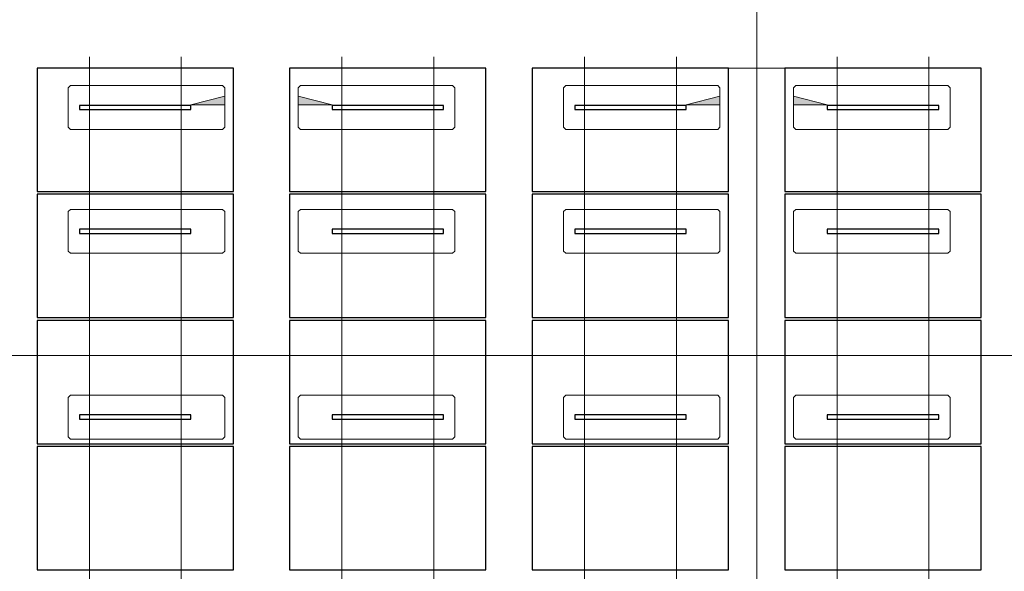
# Model space of a CAD drawing. Extents: x -720 to 300, y 62 to 1112.
# Tile 4 of 50: x -585 to -410, y 347 to 445. Entities that reach past the tile are written whole.
import ezdxf
from ezdxf.lldxf.tags import DXFTag

# ---------------------------------------------------------------- set-up
doc = ezdxf.new("R2010")
doc.units = 0
doc.layers.get('0').update_dxf_attribs({"lineweight": 13})
for name, color, linetype, lineweight in [('3_Solarbase', 7, 'Continuous', 25), ('70 -71 Achsen- 1 Gebäudeachsen', 7, 'STRICHPUNKT2-A06DNB31MF', 18), ('ModuleHighPointMark', 7, 'Continuous', 25)]:
    doc.layers.add(name, color=color, linetype=linetype, lineweight=lineweight)
doc.layers.add('E_ST_Tragsystem', color=7, linetype='Continuous', lineweight=18, true_color=0x006666)
doc.layers.add('Modules', color=7, linetype='Continuous', lineweight=25, true_color=0xffa500)
tags = doc.linetypes.add('STRICHPUNKT2-A06DNB31MF', pattern=[12.7, 6.35, -3.175, 0, -3.175]).pattern_tags.tags
tags[10:11] = [DXFTag(74, 4), DXFTag(75, 0), DXFTag(340, '0'), DXFTag(46, 0.0), DXFTag(50, 0.0), DXFTag(44, 0.0), DXFTag(45, 0.0)]
tags[8:9] = [DXFTag(74, 4), DXFTag(75, 0), DXFTag(340, '0'), DXFTag(46, 0.0), DXFTag(50, 0.0), DXFTag(44, 0.0), DXFTag(45, 0.0)]
tags[6:7] = [DXFTag(74, 4), DXFTag(75, 0), DXFTag(340, '0'), DXFTag(46, 0.0), DXFTag(50, 0.0), DXFTag(44, 0.0), DXFTag(45, 0.0)]
tags[4:5] = [DXFTag(74, 4), DXFTag(75, 0), DXFTag(340, '0'), DXFTag(46, 0.0), DXFTag(50, 0.0), DXFTag(44, 0.0), DXFTag(45, 0.0)]

# ---------------------------------------------------------------- blocks, each defined once
blk = doc.blocks.new('Referenz-A06DNB32MF')
at = {"layer": '70 -71 Achsen- 1 Gebäudeachsen', "color": 0, "linetype": 'STRICHPUNKT2-A06DNB31MF', "ltscale": 0.18}
for p, q in [((-454.35, 1084.85), (-454.35, 85.41)), ((-682.36, 384.91), (76.35, 384.91))]:
    blk.add_line(p, q, dxfattribs=at)
blk = doc.blocks.new('Blockreferenz-A06DNBRSMF')
at = {"layer": '3_Solarbase', "color": 0}
for p, q in [((-466.9, 374.35), (-486.7, 374.35)), ((-486.7, 374.35), (-486.7, 373.59)), ((-466.9, 373.59), (-466.9, 374.35)), ((-486.7, 373.59), (-466.9, 373.59))]:
    blk.add_line(p, q, dxfattribs=at)
blk = doc.blocks.new('Blockreferenz-A06DNBRYMF')
at = {"layer": '3_Solarbase', "color": 0}
for p, q in [((-510, 407.35), (-529.8, 407.35)), ((-529.8, 407.35), (-529.8, 406.59)), ((-529.8, 406.59), (-510, 406.59)), ((-510, 406.59), (-510, 407.35))]:
    blk.add_line(p, q, dxfattribs=at)
blk = doc.blocks.new('Blockreferenz-A06DNBS0MF')
at = {"layer": '3_Solarbase', "color": 0}
for p, q in [((-554.86, 374.35), (-574.66, 374.35)), ((-574.66, 374.35), (-574.66, 373.59)), ((-554.86, 373.59), (-554.86, 374.35)), ((-574.66, 373.59), (-554.86, 373.59))]:
    blk.add_line(p, q, dxfattribs=at)
blk = doc.blocks.new('Blockreferenz-A06DNBS2MF')
at = {"layer": '3_Solarbase', "color": 0}
for p, q in [((-466.9, 429.35), (-486.7, 429.35)), ((-486.7, 429.35), (-486.7, 428.59)), ((-486.7, 428.59), (-466.9, 428.59)), ((-466.9, 428.59), (-466.9, 429.35))]:
    blk.add_line(p, q, dxfattribs=at)
blk = doc.blocks.new('Blockreferenz-A06DNBS4MF')
at = {"layer": '3_Solarbase', "color": 0}
for p, q in [((-554.86, 407.35), (-574.66, 407.35)), ((-574.66, 407.35), (-574.66, 406.59)), ((-574.66, 406.59), (-554.86, 406.59)), ((-554.86, 406.59), (-554.86, 407.35))]:
    blk.add_line(p, q, dxfattribs=at)
blk = doc.blocks.new('Blockreferenz-A06DNBSAMF')
at = {"layer": '3_Solarbase', "color": 0}
for p, q in [((-422.04, 407.35), (-441.84, 407.35)), ((-441.84, 407.35), (-441.84, 406.59)), ((-441.84, 406.59), (-422.04, 406.59)), ((-422.04, 406.59), (-422.04, 407.35))]:
    blk.add_line(p, q, dxfattribs=at)
blk = doc.blocks.new('Blockreferenz-A06DNBSCMF')
at = {"layer": '3_Solarbase', "color": 0}
for p, q in [((-510, 407.35), (-529.8, 407.35)), ((-529.8, 407.35), (-529.8, 406.59)), ((-529.8, 406.59), (-510, 406.59)), ((-510, 406.59), (-510, 407.35))]:
    blk.add_line(p, q, dxfattribs=at)
blk = doc.blocks.new('Blockreferenz-A06DNBSGMF')
at = {"layer": '3_Solarbase', "color": 0}
for p, q in [((-466.9, 407.35), (-486.7, 407.35)), ((-486.7, 407.35), (-486.7, 406.59)), ((-486.7, 406.59), (-466.9, 406.59)), ((-466.9, 406.59), (-466.9, 407.35))]:
    blk.add_line(p, q, dxfattribs=at)
blk = doc.blocks.new('Blockreferenz-A06DNBSKMF')
at = {"layer": '3_Solarbase', "color": 0}
for p, q in [((-554.86, 429.35), (-574.66, 429.35)), ((-574.66, 429.35), (-574.66, 428.59)), ((-574.66, 428.59), (-554.86, 428.59)), ((-554.86, 428.59), (-554.86, 429.35))]:
    blk.add_line(p, q, dxfattribs=at)
blk = doc.blocks.new('Blockreferenz-A06DNBSMMF')
at = {"layer": '3_Solarbase', "color": 0}
for p, q in [((-466.9, 374.35), (-486.7, 374.35)), ((-486.7, 374.35), (-486.7, 373.59)), ((-466.9, 373.59), (-466.9, 374.35)), ((-486.7, 373.59), (-466.9, 373.59))]:
    blk.add_line(p, q, dxfattribs=at)
blk = doc.blocks.new('Blockreferenz-A06DNBSQMF')
at = {"layer": '3_Solarbase', "color": 0}
for p, q in [((-466.9, 429.35), (-486.7, 429.35)), ((-486.7, 429.35), (-486.7, 428.59)), ((-486.7, 428.59), (-466.9, 428.59)), ((-466.9, 428.59), (-466.9, 429.35))]:
    blk.add_line(p, q, dxfattribs=at)
blk = doc.blocks.new('Blockreferenz-A06DNBSSMF')
at = {"layer": '3_Solarbase', "color": 0}
for p, q in [((-422.04, 429.35), (-441.84, 429.35)), ((-441.84, 429.35), (-441.84, 428.59)), ((-441.84, 428.59), (-422.04, 428.59)), ((-422.04, 428.59), (-422.04, 429.35))]:
    blk.add_line(p, q, dxfattribs=at)
blk = doc.blocks.new('Blockreferenz-A06DNBSWMF')
at = {"layer": '3_Solarbase', "color": 0}
for p, q in [((-422.04, 374.35), (-441.84, 374.35)), ((-441.84, 374.35), (-441.84, 373.59)), ((-422.04, 373.59), (-422.04, 374.35)), ((-441.84, 373.59), (-422.04, 373.59))]:
    blk.add_line(p, q, dxfattribs=at)
blk = doc.blocks.new('Blockreferenz-A06DNBT0MF')
at = {"layer": 'ModuleHighPointMark', "color": 16, "lineweight": 0, "true_color": 0x6c0000}
for p, q in [((-548.86, 430.97), (-554.86, 429.47)), ((-548.86, 429.47), (-548.86, 430.97)), ((-554.86, 429.47), (-548.86, 429.47))]:
    blk.add_line(p, q, dxfattribs=at)
at = {"layer": 'ModuleHighPointMark', "color": 40, "linetype": 'ByBlock', "ltscale": 0.25, "true_color": 0xffa600}
blk.add_solid([(-548.86, 429.47), (-554.86, 429.47), (-548.86, 430.97)], dxfattribs=at)
blk = doc.blocks.new('Blockreferenz-A06DNBT2MF')
at = {"layer": 'ModuleHighPointMark', "color": 16, "lineweight": 0, "true_color": 0x6c0000}
for p, q in [((-535.8, 429.47), (-535.8, 430.97)), ((-535.8, 430.97), (-529.8, 429.47)), ((-529.8, 429.47), (-535.8, 429.47))]:
    blk.add_line(p, q, dxfattribs=at)
at = {"layer": 'ModuleHighPointMark', "color": 40, "linetype": 'ByBlock', "ltscale": 0.25, "true_color": 0xffa600}
blk.add_solid([(-535.8, 429.47), (-535.8, 430.97), (-529.8, 429.47)], dxfattribs=at)
blk = doc.blocks.new('Blockreferenz-A06DNBT4MF')
at = {"layer": '3_Solarbase', "color": 0}
for p, q in [((-422.04, 407.35), (-441.84, 407.35)), ((-441.84, 407.35), (-441.84, 406.59)), ((-441.84, 406.59), (-422.04, 406.59)), ((-422.04, 406.59), (-422.04, 407.35))]:
    blk.add_line(p, q, dxfattribs=at)
blk = doc.blocks.new('Blockreferenz-A06DNBT6MF')
at = {"layer": '3_Solarbase', "color": 0}
for p, q in [((-422.04, 429.35), (-441.84, 429.35)), ((-441.84, 429.35), (-441.84, 428.59)), ((-441.84, 428.59), (-422.04, 428.59)), ((-422.04, 428.59), (-422.04, 429.35))]:
    blk.add_line(p, q, dxfattribs=at)
blk = doc.blocks.new('Blockreferenz-A06DNBT8MF')
at = {"layer": 'ModuleHighPointMark', "color": 16, "lineweight": 0, "true_color": 0x6c0000}
for p, q in [((-460.9, 430.97), (-466.9, 429.47)), ((-460.9, 429.47), (-460.9, 430.97)), ((-466.9, 429.47), (-460.9, 429.47))]:
    blk.add_line(p, q, dxfattribs=at)
at = {"layer": 'ModuleHighPointMark', "color": 40, "linetype": 'ByBlock', "ltscale": 0.25, "true_color": 0xffa600}
blk.add_solid([(-460.9, 429.47), (-466.9, 429.47), (-460.9, 430.97)], dxfattribs=at)
blk = doc.blocks.new('Blockreferenz-A06DNBTAMF')
at = {"layer": 'ModuleHighPointMark', "color": 16, "lineweight": 0, "true_color": 0x6c0000}
for p, q in [((-447.84, 429.47), (-447.84, 430.97)), ((-447.84, 430.97), (-441.84, 429.47)), ((-441.84, 429.47), (-447.84, 429.47))]:
    blk.add_line(p, q, dxfattribs=at)
at = {"layer": 'ModuleHighPointMark', "color": 40, "linetype": 'ByBlock', "ltscale": 0.25, "true_color": 0xffa600}
blk.add_solid([(-447.84, 429.47), (-447.84, 430.97), (-441.84, 429.47)], dxfattribs=at)
blk = doc.blocks.new('Blockreferenz-A06DNBTEMF')
at = {"color": 96, "lineweight": -2, "true_color": 0x008000}
for p, q in [((-576.65, 377.47), (-576.25, 377.87)), ((-576.25, 377.87), (-549.25, 377.87)), ((-549.25, 377.87), (-548.85, 377.47)), ((-576.65, 370.47), (-576.65, 377.47)), ((-548.85, 377.47), (-548.85, 370.47)), ((-576.25, 370.07), (-576.65, 370.47)), ((-549.25, 370.07), (-576.25, 370.07)), ((-548.85, 370.47), (-549.25, 370.07))]:
    blk.add_line(p, q, dxfattribs=at)
blk = doc.blocks.new('Blockreferenz-A06DNBTGMF')
at = {"color": 96, "lineweight": -2, "true_color": 0x008000}
for p, q in [((-576.65, 432.47), (-576.25, 432.87)), ((-576.65, 425.47), (-576.65, 432.47)), ((-576.25, 432.87), (-549.25, 432.87)), ((-549.25, 432.87), (-548.85, 432.47)), ((-548.85, 432.47), (-548.85, 425.47)), ((-576.25, 425.07), (-576.65, 425.47)), ((-549.25, 425.07), (-576.25, 425.07)), ((-548.85, 425.47), (-549.25, 425.07))]:
    blk.add_line(p, q, dxfattribs=at)
blk = doc.blocks.new('Blockreferenz-A06DNBTOMF')
at = {"layer": 'Modules'}
for p, q in [((-414.51, 413.57), (-449.37, 413.57)), ((-449.37, 413.57), (-449.37, 391.65)), ((-414.51, 391.65), (-414.51, 413.57)), ((-449.37, 391.65), (-414.51, 391.65))]:
    blk.add_line(p, q, dxfattribs=at)
blk = doc.blocks.new('Blockreferenz-A06DNBTQMF')
at = {"layer": 'Modules'}
for p, q in [((-547.33, 391.15), (-582.19, 391.15)), ((-582.19, 391.15), (-582.19, 369.23)), ((-547.33, 369.23), (-547.33, 391.15)), ((-582.19, 369.23), (-547.33, 369.23))]:
    blk.add_line(p, q, dxfattribs=at)
blk = doc.blocks.new('Blockreferenz-A06DNBTSMF')
at = {"layer": 'Modules'}
for p, q in [((-414.51, 435.99), (-449.37, 435.99)), ((-449.37, 435.99), (-449.37, 414.07)), ((-414.51, 414.07), (-414.51, 435.99)), ((-449.37, 414.07), (-414.51, 414.07))]:
    blk.add_line(p, q, dxfattribs=at)
blk = doc.blocks.new('Blockreferenz-A06DNBTUMF')
at = {"layer": '3_Solarbase', "color": 0}
for p, q in [((-554.86, 407.35), (-574.66, 407.35)), ((-574.66, 407.35), (-574.66, 406.59)), ((-574.66, 406.59), (-554.86, 406.59)), ((-554.86, 406.59), (-554.86, 407.35))]:
    blk.add_line(p, q, dxfattribs=at)
blk = doc.blocks.new('Blockreferenz-A06DNBTWMF')
at = {"layer": 'Modules'}
for p, q in [((-459.37, 435.99), (-494.23, 435.99)), ((-494.23, 435.99), (-494.23, 414.07)), ((-459.37, 414.07), (-459.37, 435.99)), ((-494.23, 414.07), (-459.37, 414.07))]:
    blk.add_line(p, q, dxfattribs=at)
blk = doc.blocks.new('Blockreferenz-A06DNBTYMF')
at = {"layer": 'Modules'}
for p, q in [((-414.51, 391.15), (-449.37, 391.15)), ((-449.37, 391.15), (-449.37, 369.23)), ((-414.51, 369.23), (-414.51, 391.15)), ((-449.37, 369.23), (-414.51, 369.23))]:
    blk.add_line(p, q, dxfattribs=at)
blk = doc.blocks.new('Blockreferenz-A06DNBU0MF')
at = {"layer": 'Modules'}
for p, q in [((-459.37, 413.57), (-494.23, 413.57)), ((-494.23, 413.57), (-494.23, 391.65)), ((-459.37, 391.65), (-459.37, 413.57)), ((-494.23, 391.65), (-459.37, 391.65))]:
    blk.add_line(p, q, dxfattribs=at)
blk = doc.blocks.new('Blockreferenz-A06DNBU4MF')
at = {"layer": 'Modules'}
for p, q in [((-502.47, 368.73), (-537.33, 368.73)), ((-537.33, 368.73), (-537.33, 346.81)), ((-502.47, 346.81), (-502.47, 368.73)), ((-537.33, 346.81), (-502.47, 346.81))]:
    blk.add_line(p, q, dxfattribs=at)
blk = doc.blocks.new('Blockreferenz-A06DNBU8MF')
at = {"layer": 'Modules'}
for p, q in [((-547.33, 413.57), (-582.19, 413.57)), ((-582.19, 413.57), (-582.19, 391.65)), ((-547.33, 391.65), (-547.33, 413.57)), ((-582.19, 391.65), (-547.33, 391.65))]:
    blk.add_line(p, q, dxfattribs=at)
blk = doc.blocks.new('Blockreferenz-A06DNBUCMF')
at = {"color": 96, "lineweight": -2, "true_color": 0x008000}
for p, q in [((-576.65, 410.47), (-576.25, 410.87)), ((-576.65, 403.47), (-576.65, 410.47)), ((-576.25, 410.87), (-549.25, 410.87)), ((-549.25, 410.87), (-548.85, 410.47)), ((-548.85, 410.47), (-548.85, 403.47)), ((-576.25, 403.07), (-576.65, 403.47)), ((-549.25, 403.07), (-576.25, 403.07)), ((-548.85, 403.47), (-549.25, 403.07))]:
    blk.add_line(p, q, dxfattribs=at)
blk = doc.blocks.new('Blockreferenz-A06DNBUEMF')
at = {"layer": 'Modules'}
for p, q in [((-502.47, 391.15), (-537.33, 391.15)), ((-537.33, 391.15), (-537.33, 369.23)), ((-502.47, 369.23), (-502.47, 391.15)), ((-537.33, 369.23), (-502.47, 369.23))]:
    blk.add_line(p, q, dxfattribs=at)
blk = doc.blocks.new('Blockreferenz-A06DNBUKMF')
at = {"layer": 'Modules'}
for p, q in [((-502.47, 413.57), (-537.33, 413.57)), ((-537.33, 413.57), (-537.33, 391.65)), ((-502.47, 391.65), (-502.47, 413.57)), ((-537.33, 391.65), (-502.47, 391.65))]:
    blk.add_line(p, q, dxfattribs=at)
blk = doc.blocks.new('Blockreferenz-A06DNBUMMF')
at = {"color": 96, "lineweight": -2, "true_color": 0x008000}
for p, q in [((-535.79, 410.47), (-535.39, 410.87)), ((-535.79, 403.47), (-535.79, 410.47)), ((-535.39, 410.87), (-508.39, 410.87)), ((-508.39, 410.87), (-507.99, 410.47)), ((-507.99, 410.47), (-507.99, 403.47)), ((-535.39, 403.07), (-535.79, 403.47)), ((-508.39, 403.07), (-535.39, 403.07)), ((-507.99, 403.47), (-508.39, 403.07))]:
    blk.add_line(p, q, dxfattribs=at)
blk = doc.blocks.new('Blockreferenz-A06DNBUOMF')
at = {"color": 96, "lineweight": -2, "true_color": 0x008000}
for p, q in [((-535.79, 377.47), (-535.39, 377.87)), ((-535.39, 377.87), (-508.39, 377.87)), ((-508.39, 377.87), (-507.99, 377.47)), ((-535.79, 370.47), (-535.79, 377.47)), ((-507.99, 377.47), (-507.99, 370.47)), ((-535.39, 370.07), (-535.79, 370.47)), ((-508.39, 370.07), (-535.39, 370.07)), ((-507.99, 370.47), (-508.39, 370.07))]:
    blk.add_line(p, q, dxfattribs=at)
blk = doc.blocks.new('Blockreferenz-A06DNBUQMF')
at = {"color": 96, "lineweight": -2, "true_color": 0x008000}
for p, q in [((-535.79, 432.47), (-535.39, 432.87)), ((-535.79, 425.47), (-535.79, 432.47)), ((-535.39, 432.87), (-508.39, 432.87)), ((-508.39, 432.87), (-507.99, 432.47)), ((-507.99, 432.47), (-507.99, 425.47)), ((-535.39, 425.07), (-535.79, 425.47)), ((-508.39, 425.07), (-535.39, 425.07)), ((-507.99, 425.47), (-508.39, 425.07))]:
    blk.add_line(p, q, dxfattribs=at)
blk = doc.blocks.new('Blockreferenz-A06DNBUSMF')
at = {"layer": 'Modules'}
for p, q in [((-547.33, 368.73), (-582.19, 368.73)), ((-582.19, 368.73), (-582.19, 346.81)), ((-547.33, 346.81), (-547.33, 368.73)), ((-582.19, 346.81), (-547.33, 346.81))]:
    blk.add_line(p, q, dxfattribs=at)
blk = doc.blocks.new('Blockreferenz-A06DNBUWMF')
at = {"layer": 'Modules'}
for p, q in [((-547.33, 435.99), (-582.19, 435.99)), ((-582.19, 435.99), (-582.19, 414.07)), ((-547.33, 414.07), (-547.33, 435.99)), ((-582.19, 414.07), (-547.33, 414.07))]:
    blk.add_line(p, q, dxfattribs=at)
blk = doc.blocks.new('Blockreferenz-A06DNBUYMF')
at = {"color": 96, "lineweight": -2, "true_color": 0x008000}
for p, q in [((-488.69, 377.47), (-488.29, 377.87)), ((-488.29, 377.87), (-461.29, 377.87)), ((-461.29, 377.87), (-460.89, 377.47)), ((-488.69, 370.47), (-488.69, 377.47)), ((-460.89, 377.47), (-460.89, 370.47)), ((-488.29, 370.07), (-488.69, 370.47)), ((-461.29, 370.07), (-488.29, 370.07)), ((-460.89, 370.47), (-461.29, 370.07))]:
    blk.add_line(p, q, dxfattribs=at)
blk = doc.blocks.new('Blockreferenz-A06DNBV0MF')
at = {"color": 96, "lineweight": -2, "true_color": 0x008000}
for p, q in [((-488.69, 410.47), (-488.29, 410.87)), ((-488.69, 403.47), (-488.69, 410.47)), ((-488.29, 410.87), (-461.29, 410.87)), ((-461.29, 410.87), (-460.89, 410.47)), ((-460.89, 410.47), (-460.89, 403.47)), ((-488.29, 403.07), (-488.69, 403.47)), ((-461.29, 403.07), (-488.29, 403.07)), ((-460.89, 403.47), (-461.29, 403.07))]:
    blk.add_line(p, q, dxfattribs=at)
blk = doc.blocks.new('Blockreferenz-A06DNBV4MF')
at = {"color": 96, "lineweight": -2, "true_color": 0x008000}
for p, q in [((-488.69, 432.47), (-488.29, 432.87)), ((-488.69, 425.47), (-488.69, 432.47)), ((-488.29, 432.87), (-461.29, 432.87)), ((-461.29, 432.87), (-460.89, 432.47)), ((-460.89, 432.47), (-460.89, 425.47)), ((-488.29, 425.07), (-488.69, 425.47)), ((-461.29, 425.07), (-488.29, 425.07)), ((-460.89, 425.47), (-461.29, 425.07))]:
    blk.add_line(p, q, dxfattribs=at)
blk = doc.blocks.new('Blockreferenz-A06DNBV6MF')
at = {"layer": 'Modules'}
for p, q in [((-502.47, 435.99), (-537.33, 435.99)), ((-537.33, 435.99), (-537.33, 414.07)), ((-502.47, 414.07), (-502.47, 435.99)), ((-537.33, 414.07), (-502.47, 414.07))]:
    blk.add_line(p, q, dxfattribs=at)
blk = doc.blocks.new('Blockreferenz-A06DNBVGMF')
at = {"layer": 'Modules'}
for p, q in [((-459.37, 368.73), (-494.23, 368.73)), ((-494.23, 368.73), (-494.23, 346.81)), ((-459.37, 346.81), (-459.37, 368.73)), ((-494.23, 346.81), (-459.37, 346.81))]:
    blk.add_line(p, q, dxfattribs=at)
blk = doc.blocks.new('Blockreferenz-A06DNBVIMF')
at = {"color": 96, "lineweight": -2, "true_color": 0x008000}
for p, q in [((-447.83, 377.47), (-447.43, 377.87)), ((-447.43, 377.87), (-420.43, 377.87)), ((-420.43, 377.87), (-420.03, 377.47)), ((-447.83, 370.47), (-447.83, 377.47)), ((-420.03, 377.47), (-420.03, 370.47)), ((-447.43, 370.07), (-447.83, 370.47)), ((-420.43, 370.07), (-447.43, 370.07)), ((-420.03, 370.47), (-420.43, 370.07))]:
    blk.add_line(p, q, dxfattribs=at)
blk = doc.blocks.new('Blockreferenz-A06DNBVKMF')
at = {"layer": 'Modules'}
for p, q in [((-459.37, 391.15), (-494.23, 391.15)), ((-494.23, 391.15), (-494.23, 369.23)), ((-459.37, 369.23), (-459.37, 391.15)), ((-494.23, 369.23), (-459.37, 369.23))]:
    blk.add_line(p, q, dxfattribs=at)
blk = doc.blocks.new('Blockreferenz-A06DNBVQMF')
at = {"color": 96, "lineweight": -2, "true_color": 0x008000}
for p, q in [((-447.83, 410.47), (-447.43, 410.87)), ((-447.83, 403.47), (-447.83, 410.47)), ((-447.43, 410.87), (-420.43, 410.87)), ((-420.43, 410.87), (-420.03, 410.47)), ((-420.03, 410.47), (-420.03, 403.47)), ((-447.43, 403.07), (-447.83, 403.47)), ((-420.43, 403.07), (-447.43, 403.07)), ((-420.03, 403.47), (-420.43, 403.07))]:
    blk.add_line(p, q, dxfattribs=at)
blk = doc.blocks.new('Blockreferenz-A06DNBVSMF')
at = {"layer": '3_Solarbase', "color": 0}
for p, q in [((-510, 374.35), (-529.8, 374.35)), ((-529.8, 374.35), (-529.8, 373.59)), ((-510, 373.59), (-510, 374.35)), ((-529.8, 373.59), (-510, 373.59))]:
    blk.add_line(p, q, dxfattribs=at)
blk = doc.blocks.new('Blockreferenz-A06DNBVUMF')
at = {"color": 96, "lineweight": -2, "true_color": 0x008000}
for p, q in [((-447.83, 432.47), (-447.43, 432.87)), ((-447.83, 425.47), (-447.83, 432.47)), ((-447.43, 432.87), (-420.43, 432.87)), ((-420.43, 432.87), (-420.03, 432.47)), ((-420.03, 432.47), (-420.03, 425.47)), ((-447.43, 425.07), (-447.83, 425.47)), ((-420.43, 425.07), (-447.43, 425.07)), ((-420.03, 425.47), (-420.43, 425.07))]:
    blk.add_line(p, q, dxfattribs=at)
blk = doc.blocks.new('Blockreferenz-A06DNBVYMF')
at = {"layer": '3_Solarbase', "color": 0}
for p, q in [((-510, 429.35), (-529.8, 429.35)), ((-529.8, 429.35), (-529.8, 428.59)), ((-529.8, 428.59), (-510, 428.59)), ((-510, 428.59), (-510, 429.35))]:
    blk.add_line(p, q, dxfattribs=at)
blk = doc.blocks.new('Blockreferenz-A06DNBW0MF')
at = {"layer": 'Modules'}
for p, q in [((-414.51, 368.73), (-449.37, 368.73)), ((-449.37, 368.73), (-449.37, 346.81)), ((-414.51, 346.81), (-414.51, 368.73)), ((-449.37, 346.81), (-414.51, 346.81))]:
    blk.add_line(p, q, dxfattribs=at)
blk = doc.blocks.new('Blockreferenz-A06DNBW4MF')
at = {"layer": '3_Solarbase', "color": 0}
for p, q in [((-466.9, 407.35), (-486.7, 407.35)), ((-486.7, 407.35), (-486.7, 406.59)), ((-486.7, 406.59), (-466.9, 406.59)), ((-466.9, 406.59), (-466.9, 407.35))]:
    blk.add_line(p, q, dxfattribs=at)
blk = doc.blocks.new('Blockreferenz-A06DNBW8MF')
at = {"layer": '3_Solarbase', "color": 0}
for p, q in [((-554.86, 374.35), (-574.66, 374.35)), ((-574.66, 374.35), (-574.66, 373.59)), ((-554.86, 373.59), (-554.86, 374.35)), ((-574.66, 373.59), (-554.86, 373.59))]:
    blk.add_line(p, q, dxfattribs=at)
blk = doc.blocks.new('Blockreferenz-A06DNBWAMF')
at = {"layer": '3_Solarbase', "color": 0}
for p, q in [((-554.86, 429.35), (-574.66, 429.35)), ((-574.66, 429.35), (-574.66, 428.59)), ((-574.66, 428.59), (-554.86, 428.59)), ((-554.86, 428.59), (-554.86, 429.35))]:
    blk.add_line(p, q, dxfattribs=at)
blk = doc.blocks.new('Blockreferenz-A06DNBWCMF')
at = {"layer": '3_Solarbase', "color": 0}
for p, q in [((-510, 429.35), (-529.8, 429.35)), ((-529.8, 429.35), (-529.8, 428.59)), ((-529.8, 428.59), (-510, 428.59)), ((-510, 428.59), (-510, 429.35))]:
    blk.add_line(p, q, dxfattribs=at)
blk = doc.blocks.new('Blockreferenz-A06DNBWEMF')
at = {"layer": '3_Solarbase', "color": 0}
for p, q in [((-422.04, 374.35), (-441.84, 374.35)), ((-441.84, 374.35), (-441.84, 373.59)), ((-422.04, 373.59), (-422.04, 374.35)), ((-441.84, 373.59), (-422.04, 373.59))]:
    blk.add_line(p, q, dxfattribs=at)
blk = doc.blocks.new('Blockreferenz-A06DNBWIMF')
at = {"layer": '3_Solarbase', "color": 0}
for p, q in [((-510, 374.35), (-529.8, 374.35)), ((-529.8, 374.35), (-529.8, 373.59)), ((-510, 373.59), (-510, 374.35)), ((-529.8, 373.59), (-510, 373.59))]:
    blk.add_line(p, q, dxfattribs=at)

msp = doc.modelspace()

# ---------------------------------------------------------------- linework, layer by layer
at = {"layer": 'E_ST_Tragsystem', "color": 1, "ltscale": 0.18, "true_color": 0xff0000}
for p, q in [((-572.91, 395.97), (-572.91, 437.99)), ((-556.6, 395.97), (-556.6, 437.99)), ((-528.05, 395.97), (-528.05, 437.99)), ((-511.74, 395.97), (-511.74, 437.99)), ((-484.95, 395.97), (-484.95, 437.99)), ((-468.64, 395.97), (-468.64, 437.99)), ((-440.09, 395.97), (-440.09, 437.99)), ((-423.78, 395.97), (-423.78, 437.99)), ((-459.37, 435.99), (-449.37, 435.99)), ((-572.91, 299.97), (-572.91, 395.97)), ((-556.6, 299.97), (-556.6, 395.97)), ((-528.05, 299.97), (-528.05, 395.97)), ((-511.74, 299.97), (-511.74, 395.97)), ((-484.95, 299.97), (-484.95, 395.97)), ((-468.64, 299.97), (-468.64, 395.97)), ((-440.09, 299.97), (-440.09, 395.97)), ((-423.78, 299.97), (-423.78, 395.97))]:
    msp.add_line(p, q, dxfattribs=at)

# ---------------------------------------------------------------- block references
at = {"color": 8, "lineweight": 13, "ltscale": 0.13, "true_color": 0x808080}
msp.add_blockref('Referenz-A06DNB32MF', (0, 0), dxfattribs=at)
at = {"layer": 'E_ST_Tragsystem', "color": 7, "ltscale": 0.18, "true_color": 0xffffff}
for name in ['Blockreferenz-A06DNBUWMF', 'Blockreferenz-A06DNBV6MF', 'Blockreferenz-A06DNBTWMF', 'Blockreferenz-A06DNBTSMF', 'Blockreferenz-A06DNBU8MF', 'Blockreferenz-A06DNBUKMF', 'Blockreferenz-A06DNBU0MF', 'Blockreferenz-A06DNBTOMF', 'Blockreferenz-A06DNBTQMF', 'Blockreferenz-A06DNBUEMF', 'Blockreferenz-A06DNBVKMF', 'Blockreferenz-A06DNBTYMF', 'Blockreferenz-A06DNBUSMF', 'Blockreferenz-A06DNBU4MF', 'Blockreferenz-A06DNBVGMF', 'Blockreferenz-A06DNBW0MF']:
    msp.add_blockref(name, (0, 0), dxfattribs=at)
at = {"layer": 'E_ST_Tragsystem', "color": 0, "ltscale": 0.18}
for name in ['Blockreferenz-A06DNBTGMF', 'Blockreferenz-A06DNBUQMF', 'Blockreferenz-A06DNBV4MF', 'Blockreferenz-A06DNBVUMF', 'Blockreferenz-A06DNBT0MF', 'Blockreferenz-A06DNBT2MF', 'Blockreferenz-A06DNBT8MF', 'Blockreferenz-A06DNBTAMF', 'Blockreferenz-A06DNBUCMF', 'Blockreferenz-A06DNBUMMF', 'Blockreferenz-A06DNBV0MF', 'Blockreferenz-A06DNBVQMF', 'Blockreferenz-A06DNBTEMF', 'Blockreferenz-A06DNBUOMF', 'Blockreferenz-A06DNBUYMF', 'Blockreferenz-A06DNBVIMF']:
    msp.add_blockref(name, (0, 0), dxfattribs=at)
at = {"layer": 'E_ST_Tragsystem', "color": 5, "ltscale": 0.18, "true_color": 0x0000ff}
for name in ['Blockreferenz-A06DNBSKMF', 'Blockreferenz-A06DNBWAMF', 'Blockreferenz-A06DNBVYMF', 'Blockreferenz-A06DNBWCMF', 'Blockreferenz-A06DNBS2MF', 'Blockreferenz-A06DNBSQMF', 'Blockreferenz-A06DNBSSMF', 'Blockreferenz-A06DNBT6MF', 'Blockreferenz-A06DNBS4MF', 'Blockreferenz-A06DNBTUMF', 'Blockreferenz-A06DNBRYMF', 'Blockreferenz-A06DNBSCMF', 'Blockreferenz-A06DNBSGMF', 'Blockreferenz-A06DNBW4MF', 'Blockreferenz-A06DNBSAMF', 'Blockreferenz-A06DNBT4MF', 'Blockreferenz-A06DNBS0MF', 'Blockreferenz-A06DNBW8MF', 'Blockreferenz-A06DNBVSMF', 'Blockreferenz-A06DNBWIMF', 'Blockreferenz-A06DNBRSMF', 'Blockreferenz-A06DNBSMMF', 'Blockreferenz-A06DNBSWMF', 'Blockreferenz-A06DNBWEMF']:
    msp.add_blockref(name, (0, 0), dxfattribs=at)

doc.saveas('drawing.dxf')
